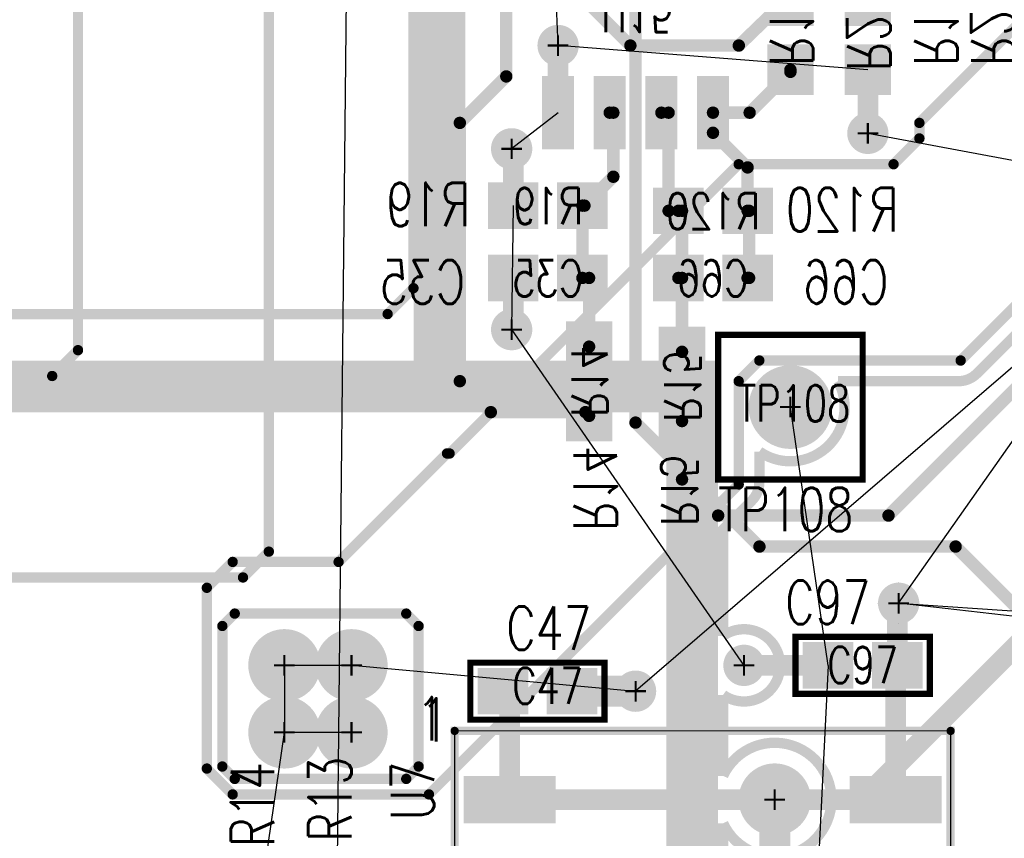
# Model space of a CAD drawing. Extents: x -7.2 to 18.3, y -5.6 to 10.9.
# Tile 14 of 112: x 0.7 to 1.7, y 2.3 to 3.1. Entities that reach past the tile are written whole.
import ezdxf
from ezdxf.enums import TextEntityAlignment as Align

# ---------------------------------------------------------------- set-up
doc = ezdxf.new("R2010")
doc.units = 0
for name, pattern in [('SIG_122', [2, 1, 1]), ('SIG_123', [2, 1, 1]), ('SIG_136', [2, 1, 1]), ('SIG_15', [2, 1, 1]), ('SIG_153', [2, 1, 1]), ('SIG_159', [2, 1, 1]), ('SIG_16', [2, 1, 1]), ('SIG_177', [2, 1, 1]), ('SIG_18', [2, 1, 1]), ('SIG_6', [2, 1, 1]), ('SIG_62', [2, 1, 1]), ('SIG_63', [2, 1, 1]), ('SIG_8', [2, 1, 1])]:
    doc.linetypes.add(name, pattern=pattern)
for name, color, linetype in [('2D_LINE_02', 112, 'CONTINUOUS'), ('COPPER_01', 1, 'CONTINUOUS'), ('COPPER_03', 130, 'CONTINUOUS'), ('COPPER_04', 5, 'CONTINUOUS'), ('DRIL_NPLTE_THRU_01', 16, 'CONTINUOUS'), ('DRIL_NPLTE_THRU_03', 146, 'CONTINUOUS'), ('DRIL_NPLTE_THRU_04', 176, 'CONTINUOUS'), ('DRIL_PLTE_THRU_01', 16, 'CONTINUOUS'), ('DRIL_PLTE_THRU_03', 146, 'CONTINUOUS'), ('DRIL_PLTE_THRU_04', 176, 'CONTINUOUS'), ('DRIL_SYMBOL', 254, 'CONTINUOUS'), ('LINK_00', 2, 'CONTINUOUS'), ('PADS_BOT', 5, 'CONTINUOUS'), ('PADS_INNER', 1, 'CONTINUOUS'), ('PADS_TOP', 1, 'CONTINUOUS'), ('PADS_XR_131', 3, 'CONTINUOUS'), ('PADS_XR_132', 6, 'CONTINUOUS'), ('PADS_XR_133', 254, 'CONTINUOUS'), ('PART_NAME_123', 255, 'CONTINUOUS'), ('PART_NAME_124', 6, 'CONTINUOUS'), ('PART_NAME_129', 2, 'CONTINUOUS'), ('PART_NAME_130', 106, 'CONTINUOUS'), ('PART_TOP_2DLINE_123', 255, 'CONTINUOUS'), ('PART_TOP_2DLINE_129', 2, 'CONTINUOUS'), ('PART_TOP_TEXT_123', 255, 'CONTINUOUS'), ('PART_TOP_TEXT_129', 2, 'CONTINUOUS'), ('POUR_OUTLINE_03', 130, 'CONTINUOUS'), ('POUR_VIATHERM_03', 130, 'CONTINUOUS'), ('TRACE_01', 1, 'CONTINUOUS'), ('TRACE_04', 5, 'CONTINUOUS'), ('VIAPTS', 56, 'CONTINUOUS')]:
    doc.layers.add(name, color=color, linetype=linetype)
doc.styles.add('W0$001', font='simplex', dxfattribs={"width": 0.75})
doc.styles.add('W0$005', font='simplex', dxfattribs={"width": 0.75})
doc.styles.add('W0$006', font='simplex', dxfattribs={"width": 0.75})
doc.styles.add('W0$008', font='simplex', dxfattribs={"width": 0.75})

# ---------------------------------------------------------------- blocks, each defined once
blk = doc.blocks.new('SMOOTH_0$05')
at = {"const_width": 0.025}
blk.add_lwpolyline([(-0.0125, 0, 1), (0.0125, 0, 1)], format="xyb", close=True, dxfattribs=at)
blk = doc.blocks.new('DRAWING_274')
at = {"layer": '2D_LINE_02', "const_width": 0.05}
blk.add_lwpolyline([(0, -0.05), (0.4099, -0.05), (0.4099, 0.35), (1.28, 0.35), (1.28, 1.6801), (1.135, 1.6801), (1.135, 2.24), (0.7849, 2.24), (0.7849, 2.465), (0.565, 2.465), (0.565, 4.55), (-1.5751, 4.55), (-1.5751, -0.48), (-0.24, -0.48), (-0.24, 0.015), (-0.49, 0.015), (-0.49, 0.5), (0, 0.5)], close=True, dxfattribs=at)
at = {"layer": '2D_LINE_02'}
blk.add_blockref('SMOOTH_0$05', (-0.24, -0.48), dxfattribs=at)
blk = doc.blocks.new('DRAWING_306')
at = {"layer": '2D_LINE_02', "const_width": 0.05}
blk.add_lwpolyline([(-0.515, -0.0401), (1.065, -0.0401), (1.065, -0.9401), (-0.0151, -0.9401), (-0.0151, -1.205), (0.0999, -1.205), (0.0999, -1.38), (0.6439, -1.38), (0.6439, -1.447), (0.8849, -1.447), (0.8849, -1.17), (1.925, -1.17), (1.925, -3.01), (-0.515, -3.01)], close=True, dxfattribs=at)
at = {"layer": '2D_LINE_02'}
blk.add_blockref('SMOOTH_0$05', (1.065, -0.0401), dxfattribs=at)
blk = doc.blocks.new('SMOOTH_0$01')
at = {"const_width": 0.005}
blk.add_lwpolyline([(-0.0025, 0, 1), (0.0025, 0, 1)], format="xyb", close=True, dxfattribs=at)
blk = doc.blocks.new('COPPER_273')
at = {"layer": 'COPPER_01', "const_width": 0.01}
blk.add_lwpolyline([(-1.0052, -3.275), (-1.0052, -4.6399), (-1.0302, -4.6649), (-1.3652, -4.6649), (-1.3902, -4.6899), (-1.3902, -5.2949), (-1.4152, -5.3199), (-1.6502, -5.3199), (-1.6752, -5.3449), (-1.6752, -5.8149), (-1.7002, -5.8399), (-1.8052, -5.8399), (-1.8302, -5.8149), (-1.8302, -5.1999), (-1.8052, -5.1749), (-1.7802, -5.1749), (-1.7552, -5.1499), (-1.7552, -4.4949), (-1.7302, -4.4699), (-1.215, -4.4699), (-1.19, -4.4449), (-1.19, -1.2599)], dxfattribs=at)
at = {"layer": 'COPPER_01'}
for p in [(-1.19, -4.4449), (-1.215, -4.4699), (-1.0052, -4.6399), (-1.0302, -4.6649)]:
    blk.add_blockref('SMOOTH_0$01', p, dxfattribs=at)
blk = doc.blocks.new('COPPER_304')
at = {"layer": 'COPPER_04', "const_width": 0.01}
blk.add_lwpolyline([(0.135, -0.2301), (0.16, -0.2551), (0.415, -0.2551), (0.44, -0.2801), (0.44, -0.3301), (0.465, -0.3551), (0.68, -0.3551), (0.705, -0.3801), (0.705, -0.4151), (0.68, -0.4401), (0.4599, -0.4401), (0.4349, -0.4651), (0.4349, -0.89), (0.4599, -0.915), (0.54, -0.915), (0.565, -0.94), (0.565, -1.29), (0.54, -1.315), (-0.6701, -1.315), (-0.6951, -1.29), (-0.6951, 1.7199), (-0.6701, 1.7449), (0.11, 1.7449), (0.135, 1.7199)], close=True, dxfattribs=at)
at = {"layer": 'COPPER_04'}
for p in [(0.565, -1.29), (0.54, -1.315)]:
    blk.add_blockref('SMOOTH_0$01', p, dxfattribs=at)
blk = doc.blocks.new('COPPER_313')
at = {"layer": 'COPPER_03', "const_width": 0.01}
blk.add_lwpolyline([(-0.32, -0.54), (-0.53, -0.75), (-0.725, -0.75), (-0.745, -0.77), (-0.745, -0.87), (-1.045, -1.17), (-1.2351, -1.17), (-1.2601, -1.145), (-1.2601, -0.97), (-1.2351, -0.945), (-1.1325, -0.945), (-1.0275, -0.84), (-1.025, -0.84), (-0.745, -0.56), (-0.595, -0.56), (-0.57, -0.535), (-0.57, -0.52), (-0.24, -0.19)], dxfattribs=at)
at = {"layer": 'COPPER_03'}
for p in [(-0.57, -0.52), (-0.57, -0.535), (-0.745, -0.56), (-0.595, -0.56), (-0.725, -0.75), (-0.53, -0.75), (-0.745, -0.77), (-1.0275, -0.84), (-1.025, -0.84), (-0.745, -0.87), (-1.2351, -0.945), (-1.1325, -0.945), (-1.2601, -0.97), (-1.2601, -1.145), (-1.2351, -1.17), (-1.045, -1.17)]:
    blk.add_blockref('SMOOTH_0$01', p, dxfattribs=at)
blk = doc.blocks.new('COPPER_314')
at = {"layer": 'COPPER_01', "const_width": 0.01}
blk.add_lwpolyline([(0.1149, -0.012), (0.1269, 0), (0.293, 0), (0.305, -0.012), (0.305, -0.148), (0.293, -0.16), (0.1269, -0.16), (0.1149, -0.148)], close=True, dxfattribs=at)
at = {"layer": 'COPPER_01'}
for p in [(0.1269, 0), (0.293, 0), (0.1149, -0.012), (0.305, -0.012), (0.1149, -0.148), (0.305, -0.148), (0.1269, -0.16), (0.293, -0.16)]:
    blk.add_blockref('SMOOTH_0$01', p, dxfattribs=at)
blk = doc.blocks.new('POUR_OUTLINE_1')
at = {"layer": 'POUR_OUTLINE_03', "const_width": 0.01}
blk.add_lwpolyline([(-17.97202, -16.4272), (-18.17469, -16.62988, -0.198912), (-18.19237, -16.6372), (-18.30909, -16.6372, -0.792187), (-18.3853, -16.70531), (-18.3853, -16.73513, -0.198912), (-18.39262, -16.75281), (-18.4204, -16.78058), (-18.4204, -16.88372, -1.93124), (-18.4204, -16.94088), (-18.4204, -17.01929, -4.582483), (-18.4204, -17.06511), (-18.4204, -17.67516, -0.277354)], format="xyb", dxfattribs=at)
blk = doc.blocks.new('POUR_VIATHERM_171')
at = {"layer": 'POUR_VIATHERM_03'}
for points in [[(-18.2504, -16.8322), (-18.2504, -16.8322)], [(-18.2704, -16.8522), (-18.2704, -16.8522)], [(-18.2304, -16.8522), (-18.2304, -16.8522)], [(-18.2504, -16.8722), (-18.2504, -16.8722)]]:
    blk.add_lwpolyline(points, dxfattribs=at)
blk = doc.blocks.new('POUR_HEADER_0')
for name in ['POUR_OUTLINE_1', 'POUR_VIATHERM_171']:
    blk.add_blockref(name, (16.9203, 12.3322))
blk = doc.blocks.new('DRIL_HOLE_0')
blk.add_lwpolyline([(0, 0, 1), (0, 0, 1)], format="xyb", close=True)
blk = doc.blocks.new('PAD_47')
at = {"const_width": 0.039}
blk.add_lwpolyline([(-0.0215, 0), (0.0215, 0)], dxfattribs=at)
blk = doc.blocks.new('PAD_1')
blk.add_lwpolyline([(0, 0, 1), (0, 0, 1)], format="xyb", close=True)
blk = doc.blocks.new('PAD_46')
at = {"const_width": 0.045}
blk.add_lwpolyline([(-0.0245, 0), (0.0245, 0)], dxfattribs=at)
blk = doc.blocks.new('STK_BOT_14')
at = {"layer": 'DRIL_PLTE_THRU_01'}
blk.add_blockref('DRIL_HOLE_0', (0, 0), dxfattribs=at)
at = {"layer": 'DRIL_PLTE_THRU_03'}
blk.add_blockref('DRIL_HOLE_0', (0, 0), dxfattribs=at)
at = {"layer": 'DRIL_PLTE_THRU_04'}
blk.add_blockref('DRIL_HOLE_0', (0, 0), dxfattribs=at)
at = {"layer": 'PADS_BOT'}
blk.add_blockref('PAD_47', (0, 0), dxfattribs=at)
at = {"layer": 'PADS_INNER'}
blk.add_blockref('PAD_1', (0, 0), dxfattribs=at)
at = {"layer": 'PADS_TOP'}
blk.add_blockref('PAD_1', (0, 0), dxfattribs=at)
at = {"layer": 'PADS_XR_131'}
blk.add_blockref('PAD_46', (0, 0), dxfattribs=at)
at = {"layer": 'PADS_XR_133'}
blk.add_blockref('PAD_47', (0, 0), dxfattribs=at)
blk = doc.blocks.new('SYM_BOT_36')
for p in [(-0.0335, 0), (0.0335, 0)]:
    blk.add_blockref('STK_BOT_14', p)
blk = doc.blocks.new('PART_BOT_68')
blk.add_blockref('SYM_BOT_36', (0, 0))
at = {"layer": 'PART_NAME_124', "style": 'W0$006', "width": 0.75}
blk.add_text('R16', height=0.042, dxfattribs=at).set_placement((-0.0299, 0.1199))
at = {"layer": 'PART_NAME_130', "style": 'W0$001', "width": 0.75}
blk.add_text('R16', height=0.042, dxfattribs=at).set_placement((-0.0299, -0.0201))
blk = doc.blocks.new('PART_BOT_72')
blk.add_blockref('SYM_BOT_36', (0, 0))
at = {"layer": 'PART_NAME_124', "style": 'W0$006', "width": 0.75}
blk.add_text('R21', height=0.042, dxfattribs=at).set_placement((-0.0299, 0.0999))
at = {"layer": 'PART_NAME_130', "style": 'W0$001', "width": 0.75}
blk.add_text('R21', height=0.042, dxfattribs=at).set_placement((-0.0349, -0.0201))
blk = doc.blocks.new('SMOOTH_0$0011')
at = {"const_width": 0.00055}
blk.add_lwpolyline([(-0.00027, 0, 1), (0.00027, 0, 1)], format="xyb", close=True, dxfattribs=at)
blk = doc.blocks.new('SMOOTH_0$008')
at = {"const_width": 0.004}
blk.add_lwpolyline([(-0.002, 0, 1), (0.002, 0, 1)], format="xyb", close=True, dxfattribs=at)
blk = doc.blocks.new('PART_BODY_TOP_368')
at = {"layer": 'PART_TOP_2DLINE_123', "const_width": 0.008}
blk.add_lwpolyline([(-0.24016, -0.20079), (-0.24016, 0.21654), (0.24016, 0.21654), (0.24016, -0.20079)], close=True, dxfattribs=at)
at = {"layer": 'PART_TOP_2DLINE_129', "const_width": 0.0011}
blk.add_lwpolyline([(-0.24016, -0.20079), (-0.24016, 0.21654), (0.24016, 0.21654), (0.24016, -0.20079)], close=True, dxfattribs=at)
at = {"layer": 'PART_TOP_2DLINE_123'}
for p in [(-0.24016, 0.21654), (0.24016, 0.21654), (-0.24016, -0.20079), (0.24016, -0.20079)]:
    blk.add_blockref('SMOOTH_0$008', p, dxfattribs=at)
at = {"layer": 'PART_TOP_2DLINE_129'}
for p in [(-0.24016, 0.21654), (0.24016, 0.21654), (-0.24016, -0.20079), (0.24016, -0.20079)]:
    blk.add_blockref('SMOOTH_0$0011', p, dxfattribs=at)
at = {"layer": 'PART_TOP_TEXT_123', "style": 'W0$008', "width": 0.75}
blk.add_text('1', height=0.042, dxfattribs=at).set_placement((-0.26378, 0.22835), align=Align.MIDDLE_CENTER)
at = {"layer": 'PART_TOP_TEXT_129', "style": 'W0$008', "width": 0.75}
blk.add_text('1', height=0.042, dxfattribs=at).set_placement((-0.25945, 0.22717), align=Align.MIDDLE_CENTER)
blk = doc.blocks.new('PAD_81')
at = {"const_width": 0.046}
blk.add_lwpolyline([(-0.0445, 0), (0.0445, 0)], dxfattribs=at)
blk = doc.blocks.new('PAD_82')
at = {"const_width": 0.03937}
blk.add_lwpolyline([(-0.04134, 0), (0.04134, 0)], dxfattribs=at)
blk = doc.blocks.new('STK_TOP_51')
at = {"layer": 'DRIL_NPLTE_THRU_01'}
blk.add_blockref('DRIL_HOLE_0', (0, 0), dxfattribs=at)
at = {"layer": 'DRIL_NPLTE_THRU_03'}
blk.add_blockref('DRIL_HOLE_0', (0, 0), dxfattribs=at)
at = {"layer": 'DRIL_NPLTE_THRU_04'}
blk.add_blockref('DRIL_HOLE_0', (0, 0), dxfattribs=at)
at = {"layer": 'PADS_BOT'}
blk.add_blockref('PAD_1', (0, 0), dxfattribs=at)
at = {"layer": 'PADS_INNER'}
blk.add_blockref('PAD_1', (0, 0), dxfattribs=at)
at = {"layer": 'PADS_TOP'}
blk.add_blockref('PAD_82', (0, 0), dxfattribs=at)
at = {"layer": 'PADS_XR_131'}
blk.add_blockref('PAD_81', (0, 0), dxfattribs=at)
at = {"layer": 'PADS_XR_133'}
blk.add_blockref('PAD_82', (0, 0), dxfattribs=at)
blk = doc.blocks.new('SYM_TOP_41')
for name, p in [('PART_BODY_TOP_368', (0, 0)), ('STK_TOP_51', (-0.18701, 0.15)), ('STK_TOP_51', (0.18701, 0.15)), ('STK_TOP_51', (-0.18701, 0.05)), ('STK_TOP_51', (0.18701, 0.05)), ('STK_TOP_51', (-0.18701, -0.05)), ('STK_TOP_51', (0.18701, -0.05)), ('STK_TOP_51', (-0.18701, -0.15)), ('STK_TOP_51', (0.18701, -0.15))]:
    blk.add_blockref(name, p)
blk = doc.blocks.new('PART_TOP_108')
blk.add_blockref('SYM_TOP_41', (0, 0))
at = {"layer": 'PART_NAME_123', "style": 'W0$005', "width": 0.75}
blk.add_text('U7', height=0.042, rotation=90, dxfattribs=at).set_placement((-0.26, 0.13))
at = {"layer": 'PART_NAME_129', "style": 'W0$001', "width": 0.75}
blk.add_text('U7', height=0.07, dxfattribs=at).set_placement((-0.05512, -0.01181))
blk = doc.blocks.new('SMOOTH_0$006')
at = {"const_width": 0.003}
blk.add_lwpolyline([(-0.0015, 0, 1), (0.0015, 0, 1)], format="xyb", close=True, dxfattribs=at)
blk = doc.blocks.new('SMOOTH_0$001')
at = {"const_width": 0.0005}
blk.add_lwpolyline([(-0.00025, 0, 1), (0.00025, 0, 1)], format="xyb", close=True, dxfattribs=at)
blk = doc.blocks.new('PART_BODY_TOP_339')
at = {"layer": 'PART_TOP_2DLINE_123', "const_width": 0.006}
blk.add_lwpolyline([(-0.065, -0.02756), (0.065, -0.02756), (0.065, 0.02756), (-0.065, 0.02756)], close=True, dxfattribs=at)
at = {"layer": 'PART_TOP_2DLINE_129', "const_width": 0.001}
blk.add_lwpolyline([(-0.065, -0.03), (0.065, -0.03), (0.065, 0.02756), (-0.065, 0.02756)], close=True, dxfattribs=at)
at = {"layer": 'PART_TOP_2DLINE_123'}
for p in [(-0.065, 0.02756), (0.065, 0.02756), (-0.065, -0.02756), (0.065, -0.02756)]:
    blk.add_blockref('SMOOTH_0$006', p, dxfattribs=at)
at = {"layer": 'PART_TOP_2DLINE_129'}
for p in [(-0.065, 0.02756), (0.065, 0.02756), (-0.065, -0.03), (0.065, -0.03)]:
    blk.add_blockref('SMOOTH_0$001', p, dxfattribs=at)
blk = doc.blocks.new('STK_TOP_14')
at = {"layer": 'DRIL_PLTE_THRU_01'}
blk.add_blockref('DRIL_HOLE_0', (0, 0), dxfattribs=at)
at = {"layer": 'DRIL_PLTE_THRU_03'}
blk.add_blockref('DRIL_HOLE_0', (0, 0), dxfattribs=at)
at = {"layer": 'DRIL_PLTE_THRU_04'}
blk.add_blockref('DRIL_HOLE_0', (0, 0), dxfattribs=at)
at = {"layer": 'PADS_BOT'}
blk.add_blockref('PAD_1', (0, 0), dxfattribs=at)
at = {"layer": 'PADS_INNER'}
blk.add_blockref('PAD_1', (0, 0), dxfattribs=at)
at = {"layer": 'PADS_TOP'}
blk.add_blockref('PAD_47', (0, 0), dxfattribs=at)
at = {"layer": 'PADS_XR_131'}
blk.add_blockref('PAD_46', (0, 0), dxfattribs=at)
at = {"layer": 'PADS_XR_133'}
blk.add_blockref('PAD_47', (0, 0), dxfattribs=at)
blk = doc.blocks.new('SYM_TOP_12')
for name, p in [('PART_BODY_TOP_339', (0, 0)), ('STK_TOP_14', (-0.0335, 0)), ('STK_TOP_14', (0.0335, 0))]:
    blk.add_blockref(name, p)
blk = doc.blocks.new('PART_TOP_110')
blk.add_blockref('SYM_TOP_12', (0, 0))
at = {"layer": 'PART_NAME_123', "style": 'W0$006', "width": 0.75}
blk.add_text('C47', height=0.042, rotation=180, dxfattribs=at).set_placement((0.0301, -0.0401))
at = {"layer": 'PART_NAME_129', "style": 'W0$001', "width": 0.75}
blk.add_text('C47', height=0.035, rotation=180, dxfattribs=at).set_placement((-0.0099, -0.0051), align=Align.MIDDLE_CENTER)
blk = doc.blocks.new('PART_TOP_112')
blk.add_blockref('SYM_TOP_12', (0, 0))
at = {"layer": 'PART_NAME_123', "style": 'W0$006', "width": 0.75}
blk.add_text('C97', height=0.042, dxfattribs=at).set_placement((-0.0751, 0.04))
at = {"layer": 'PART_NAME_129', "style": 'W0$001', "width": 0.75}
blk.add_text('C97', height=0.035, dxfattribs=at).set_placement((0, 0.00033), align=Align.MIDDLE_CENTER)
blk = doc.blocks.new('SYM_BOT_12')
for p in [(-0.0335, 0), (0.0335, 0)]:
    blk.add_blockref('STK_BOT_14', p)
blk = doc.blocks.new('PART_BOT_146')
blk.add_blockref('SYM_BOT_12', (0, 0))
at = {"layer": 'PART_NAME_124', "style": 'W0$006', "width": 0.75}
blk.add_text('C35', height=0.042, rotation=180, dxfattribs=at).set_placement((-0.0801, 0.0249))
at = {"layer": 'PART_NAME_130', "style": 'W0$001', "width": 0.75}
blk.add_text('C35', height=0.035, rotation=180, dxfattribs=at).set_placement((0, 0.00033), align=Align.MIDDLE_CENTER)
blk = doc.blocks.new('PART_BOT_157')
blk.add_blockref('SYM_BOT_12', (0, 0))
at = {"layer": 'PART_NAME_124', "style": 'W0$006', "width": 0.75}
blk.add_text('C66', height=0.042, rotation=180, dxfattribs=at).set_placement((0.1699, 0.0249))
at = {"layer": 'PART_NAME_130', "style": 'W0$001', "width": 0.75}
blk.add_text('C66', height=0.035, rotation=180, dxfattribs=at).set_placement((0, 0.00033), align=Align.MIDDLE_CENTER)
blk = doc.blocks.new('PAD_114')
at = {"const_width": 0.026}
blk.add_lwpolyline([(-0.0325, 0), (0.0325, 0)], dxfattribs=at)
blk = doc.blocks.new('PAD_115')
at = {"const_width": 0.031}
blk.add_lwpolyline([(-0.0355, 0), (0.0355, 0)], dxfattribs=at)
blk = doc.blocks.new('STK_BOT_70')
at = {"layer": 'DRIL_PLTE_THRU_01'}
blk.add_blockref('DRIL_HOLE_0', (0, 0), dxfattribs=at)
at = {"layer": 'DRIL_PLTE_THRU_03'}
blk.add_blockref('DRIL_HOLE_0', (0, 0), dxfattribs=at)
at = {"layer": 'DRIL_PLTE_THRU_04'}
blk.add_blockref('DRIL_HOLE_0', (0, 0), dxfattribs=at)
at = {"layer": 'PADS_BOT'}
blk.add_blockref('PAD_114', (0, 0), dxfattribs=at)
at = {"layer": 'PADS_INNER'}
blk.add_blockref('PAD_1', (0, 0), dxfattribs=at)
at = {"layer": 'PADS_TOP'}
blk.add_blockref('PAD_1', (0, 0), dxfattribs=at)
at = {"layer": 'PADS_XR_131'}
blk.add_blockref('PAD_115', (0, 0), dxfattribs=at)
at = {"layer": 'PADS_XR_133'}
blk.add_blockref('PAD_114', (0, 0), dxfattribs=at)
blk = doc.blocks.new('SYM_BOT_56')
for p in [(-0.1, 0.075), (0.1, 0.075), (-0.1, 0.025), (0.1, 0.025), (-0.1, -0.025), (0.1, -0.025), (-0.1, -0.075), (0.1, -0.075)]:
    blk.add_blockref('STK_BOT_70', p)
blk = doc.blocks.new('PART_BOT_236')
blk.add_blockref('SYM_BOT_56', (0, 0))
at = {"layer": 'PART_NAME_124', "style": 'W0$006', "width": 0.75}
blk.add_text('U15', height=0.042, rotation=90, dxfattribs=at).set_placement((0.085, 0.155), align=Align.MIDDLE_CENTER)
at = {"layer": 'PART_NAME_130', "style": 'W0$001', "width": 0.75}
blk.add_text('U15', height=0.035, rotation=90, dxfattribs=at).set_placement((-0.00453, 0.0017), align=Align.MIDDLE_CENTER)
blk = doc.blocks.new('PART_BODY_TOP_346')
at = {"layer": 'PART_TOP_2DLINE_123', "const_width": 0.006}
blk.add_lwpolyline([(-0.06693, -0.0315), (0.06693, -0.0315), (0.06693, 0.0315), (-0.06693, 0.0315)], close=True, dxfattribs=at)
at = {"layer": 'PART_TOP_2DLINE_129', "const_width": 0.001}
blk.add_lwpolyline([(-0.06, -0.025), (0.06, -0.025), (0.06, 0.025), (-0.06, 0.025)], close=True, dxfattribs=at)
at = {"layer": 'PART_TOP_2DLINE_123'}
for p in [(-0.06693, 0.0315), (0.06693, 0.0315), (-0.06693, -0.0315), (0.06693, -0.0315)]:
    blk.add_blockref('SMOOTH_0$006', p, dxfattribs=at)
at = {"layer": 'PART_TOP_2DLINE_129'}
for p in [(-0.06, 0.025), (0.06, 0.025), (-0.06, -0.025), (0.06, -0.025)]:
    blk.add_blockref('SMOOTH_0$001', p, dxfattribs=at)
blk = doc.blocks.new('SYM_TOP_19')
for name, p in [('PART_BODY_TOP_346', (0, 0)), ('STK_TOP_14', (-0.0335, 0)), ('STK_TOP_14', (0.0335, 0))]:
    blk.add_blockref(name, p)
blk = doc.blocks.new('PART_TOP_242')
blk.add_blockref('SYM_TOP_19', (0, 0))
at = {"layer": 'PART_NAME_123', "style": 'W0$006', "width": 0.75}
blk.add_text('E:R13', height=0.042, dxfattribs=at).set_placement((0.095, -0.015))
at = {"layer": 'PART_NAME_129', "style": 'W0$001', "width": 0.75}
blk.add_text('E:R13', height=0.035, dxfattribs=at).set_placement((0, 0.00033), align=Align.MIDDLE_CENTER)
blk = doc.blocks.new('PART_TOP_243')
blk.add_blockref('SYM_TOP_19', (0, 0))
at = {"layer": 'PART_NAME_123', "style": 'W0$006', "width": 0.75}
blk.add_text('E:R14', height=0.042, rotation=180, dxfattribs=at).set_placement((-0.09, 0.02))
at = {"layer": 'PART_NAME_129', "style": 'W0$001', "width": 0.75}
blk.add_text('E:R14', height=0.035, rotation=180, dxfattribs=at).set_placement((0, 0.00033), align=Align.MIDDLE_CENTER)
blk = doc.blocks.new('PART_BOT_280')
blk.add_blockref('SYM_BOT_36', (0, 0))
at = {"layer": 'PART_NAME_124', "style": 'W0$006', "width": 0.75}
blk.add_text('R120', height=0.042, rotation=180, dxfattribs=at).set_placement((0.1799, 0.0199))
at = {"layer": 'PART_NAME_130', "style": 'W0$001', "width": 0.75}
blk.add_text('R120', height=0.035, rotation=180, dxfattribs=at).set_placement((0, 0.00033), align=Align.MIDDLE_CENTER)
blk = doc.blocks.new('PART_BOT_289')
blk.add_blockref('SYM_BOT_36', (0, 0))
at = {"layer": 'PART_NAME_124', "style": 'W0$006', "width": 0.75}
blk.add_text('R14', height=0.042, dxfattribs=at).set_placement((-0.1449, -0.0151))
at = {"layer": 'PART_NAME_130', "style": 'W0$001', "width": 0.75}
blk.add_text('R14', height=0.035, dxfattribs=at).set_placement((0, 0.00033), align=Align.MIDDLE_CENTER)
blk = doc.blocks.new('PART_BOT_292')
blk.add_blockref('SYM_BOT_36', (0, 0))
at = {"layer": 'PART_NAME_124', "style": 'W0$005', "width": 0.75}
blk.add_text('R15', height=0.035, dxfattribs=at).set_placement((-0.1349, -0.0201))
at = {"layer": 'PART_NAME_130', "style": 'W0$001', "width": 0.75}
blk.add_text('R15', height=0.035, dxfattribs=at).set_placement((0, 0.00033), align=Align.MIDDLE_CENTER)
blk = doc.blocks.new('PART_BOT_296')
blk.add_blockref('SYM_BOT_36', (0, 0))
at = {"layer": 'PART_NAME_124', "style": 'W0$006', "width": 0.75}
blk.add_text('R19', height=0.042, rotation=180, dxfattribs=at).set_placement((-0.0751, 0.0199))
at = {"layer": 'PART_NAME_130', "style": 'W0$001', "width": 0.75}
blk.add_text('R19', height=0.035, rotation=180, dxfattribs=at).set_placement((0, 0.00033), align=Align.MIDDLE_CENTER)
blk = doc.blocks.new('PART_BODY_TOP_358')
at = {"layer": 'PART_TOP_2DLINE_123', "const_width": 0.006}
blk.add_lwpolyline([(-0.07, -0.07), (-0.07, 0.07), (0.07, 0.07), (0.07, -0.07)], close=True, dxfattribs=at)
at = {"layer": 'PART_TOP_2DLINE_129', "const_width": 0.001}
blk.add_lwpolyline([(-0.07, -0.07), (-0.07, 0.07), (0.07, 0.07), (0.07, -0.07)], close=True, dxfattribs=at)
at = {"layer": 'PART_TOP_2DLINE_123'}
for p in [(-0.07, 0.07), (0.07, 0.07), (-0.07, -0.07), (0.07, -0.07)]:
    blk.add_blockref('SMOOTH_0$006', p, dxfattribs=at)
at = {"layer": 'PART_TOP_2DLINE_129'}
for p in [(-0.07, 0.07), (0.07, 0.07), (-0.07, -0.07), (0.07, -0.07)]:
    blk.add_blockref('SMOOTH_0$001', p, dxfattribs=at)
blk = doc.blocks.new('DRIL_SYMBOL_0$04')
at = {"layer": 'DRIL_SYMBOL', "const_width": 0.002}
for points in [[(0, -0.01), (0, 0.01)], [(-0.01, 0), (0.01, 0)]]:
    blk.add_lwpolyline(points, dxfattribs=at)
blk = doc.blocks.new('DRIL_HOLE_0$04')
at = {"const_width": 0.02}
blk.add_lwpolyline([(-0.01, 0, 1), (0.01, 0, 1)], format="xyb", close=True, dxfattribs=at)
blk.add_blockref('DRIL_SYMBOL_0$04', (0, 0))
blk = doc.blocks.new('PAD_55')
at = {"const_width": 0.0375}
blk.add_lwpolyline([(0, -0.01875, 1), (0, 0.01875, 1)], format="xyb", close=True, dxfattribs=at)
blk = doc.blocks.new('PAD_58')
at = {"const_width": 0.0405}
blk.add_lwpolyline([(0, -0.02025, 1), (0, 0.02025, 1)], format="xyb", close=True, dxfattribs=at)
blk = doc.blocks.new('STK_TOP_36')
at = {"layer": 'DRIL_PLTE_THRU_01'}
blk.add_blockref('DRIL_HOLE_0$04', (0, 0), dxfattribs=at)
at = {"layer": 'DRIL_PLTE_THRU_03'}
blk.add_blockref('DRIL_HOLE_0$04', (0, 0), dxfattribs=at)
at = {"layer": 'DRIL_PLTE_THRU_04'}
blk.add_blockref('DRIL_HOLE_0$04', (0, 0), dxfattribs=at)
at = {"layer": 'PADS_BOT'}
blk.add_blockref('PAD_55', (0, 0), dxfattribs=at)
at = {"layer": 'PADS_INNER'}
blk.add_blockref('PAD_55', (0, 0), dxfattribs=at)
at = {"layer": 'PADS_TOP'}
blk.add_blockref('PAD_55', (0, 0), dxfattribs=at)
at = {"layer": 'PADS_XR_131'}
blk.add_blockref('PAD_58', (0, 0), dxfattribs=at)
at = {"layer": 'PADS_XR_132'}
blk.add_blockref('PAD_58', (0, 0), dxfattribs=at)
blk = doc.blocks.new('SYM_TOP_31')
for name in ['PART_BODY_TOP_358', 'STK_TOP_36']:
    blk.add_blockref(name, (0, 0))
blk = doc.blocks.new('PART_TOP_384')
blk.add_blockref('SYM_TOP_31', (0, 0))
at = {"layer": 'PART_NAME_123', "style": 'W0$006', "width": 0.75}
blk.add_text('TP108', height=0.042, rotation=180, dxfattribs=at).set_placement((0.0701, 0.12))
at = {"layer": 'PART_NAME_129', "style": 'W0$001', "width": 0.75}
blk.add_text('TP108', height=0.035, rotation=180, dxfattribs=at).set_placement((0.0511, 0.0139))
blk = doc.blocks.new('SMOOTH_0$03')
at = {"const_width": 0.015}
blk.add_lwpolyline([(-0.0075, 0, 1), (0.0075, 0, 1)], format="xyb", close=True, dxfattribs=at)
blk = doc.blocks.new('SMOOTH_0$02')
at = {"const_width": 0.01}
blk.add_lwpolyline([(-0.005, 0, 1), (0.005, 0, 1)], format="xyb", close=True, dxfattribs=at)
blk = doc.blocks.new('SMOOTH_0$012')
at = {"const_width": 0.006}
blk.add_lwpolyline([(-0.003, 0, 1), (0.003, 0, 1)], format="xyb", close=True, dxfattribs=at)
blk = doc.blocks.new('TRACE_1490')
at = {"layer": 'TRACE_04', "linetype": 'SIG_62', "const_width": 0.012}
blk.add_lwpolyline([(1.2737, 2.9449), (1.2737, 2.8749)], dxfattribs=at)
at = {"layer": 'TRACE_04'}
for p in [(1.2737, 2.9449), (1.2737, 2.8749)]:
    blk.add_blockref('SMOOTH_0$012', p, dxfattribs=at)
blk = doc.blocks.new('TRACE_1494')
at = {"layer": 'TRACE_04', "linetype": 'SIG_62', "const_width": 0.012}
blk.add_lwpolyline([(1.2737, 2.9449), (1.2757, 2.9449), (1.30369, 2.97289)], dxfattribs=at)
at = {"layer": 'TRACE_04'}
for p in [(1.30369, 2.97289), (1.2737, 2.9449), (1.2757, 2.9449)]:
    blk.add_blockref('SMOOTH_0$012', p, dxfattribs=at)
blk = doc.blocks.new('TRACE_1492')
at = {"layer": 'TRACE_04', "linetype": 'SIG_62', "const_width": 0.012}
blk.add_lwpolyline([(1.3002, 3.0349), (1.30369, 3.0349), (1.30369, 2.97289)], dxfattribs=at)
at = {"layer": 'TRACE_04'}
for p in [(1.3002, 3.0349), (1.30369, 3.0349), (1.30369, 2.97289)]:
    blk.add_blockref('SMOOTH_0$012', p, dxfattribs=at)
blk = doc.blocks.new('TRACE_1488')
at = {"layer": 'TRACE_04', "linetype": 'SIG_62', "const_width": 0.012}
blk.add_lwpolyline([(1.2737, 2.8749), (1.2802, 2.8749), (1.2802, 2.8084)], dxfattribs=at)
at = {"layer": 'TRACE_04'}
for p in [(1.2737, 2.8749), (1.2802, 2.8749), (1.2802, 2.8084)]:
    blk.add_blockref('SMOOTH_0$012', p, dxfattribs=at)
blk = doc.blocks.new('TRACE_1498')
at = {"layer": 'TRACE_04', "linetype": 'SIG_63', "const_width": 0.012}
blk.add_lwpolyline([(1.3667, 2.8749), (1.3702, 2.8749), (1.3702, 2.9399)], dxfattribs=at)
at = {"layer": 'TRACE_04'}
for p in [(1.3702, 2.9399), (1.3667, 2.8749), (1.3702, 2.8749)]:
    blk.add_blockref('SMOOTH_0$012', p, dxfattribs=at)
blk = doc.blocks.new('TRACE_1502')
at = {"layer": 'TRACE_04', "linetype": 'SIG_63', "const_width": 0.012}
blk.add_lwpolyline([(1.3667, 2.8749), (1.3702, 2.8749), (1.3702, 2.8034)], dxfattribs=at)
at = {"layer": 'TRACE_04'}
for p in [(1.3667, 2.8749), (1.3702, 2.8749), (1.3702, 2.8034)]:
    blk.add_blockref('SMOOTH_0$012', p, dxfattribs=at)
blk = doc.blocks.new('TRACE_1500')
at = {"layer": 'TRACE_04', "linetype": 'SIG_63', "const_width": 0.012}
blk.add_lwpolyline([(1.3667, 2.9399), (1.3702, 2.9399)], dxfattribs=at)
at = {"layer": 'TRACE_04'}
for p in [(1.3667, 2.9399), (1.3702, 2.9399)]:
    blk.add_blockref('SMOOTH_0$012', p, dxfattribs=at)
blk = doc.blocks.new('TRACE_1496')
at = {"layer": 'TRACE_04', "linetype": 'SIG_63', "const_width": 0.012}
blk.add_lwpolyline([(1.3502, 3.0349), (1.3572, 3.0349), (1.3572, 2.9399), (1.3667, 2.9399)], dxfattribs=at)
at = {"layer": 'TRACE_04'}
for p in [(1.3502, 3.0349), (1.3572, 3.0349), (1.3572, 2.9399), (1.3667, 2.9399)]:
    blk.add_blockref('SMOOTH_0$012', p, dxfattribs=at)
blk = doc.blocks.new('TRACE_1858')
at = {"layer": 'TRACE_04', "linetype": 'SIG_136', "const_width": 0.012}
blk.add_lwpolyline([(1.4002, 3.0349), (1.4002, 3.0154), (1.4337, 2.9819), (1.4337, 2.9399)], dxfattribs=at)
at = {"layer": 'TRACE_04'}
for p in [(1.4002, 3.0349), (1.4002, 3.0154), (1.4337, 2.9819), (1.4337, 2.9399)]:
    blk.add_blockref('SMOOTH_0$012', p, dxfattribs=at)
blk = doc.blocks.new('TRACE_1860')
at = {"layer": 'TRACE_04', "linetype": 'SIG_136', "const_width": 0.012}
blk.add_lwpolyline([(1.4002, 3.0349), (1.4357, 3.0349), (1.4752, 3.0744), (1.4752, 3.0764)], dxfattribs=at)
at = {"layer": 'TRACE_04'}
for p in [(1.4752, 3.0764), (1.4752, 3.0744), (1.4002, 3.0349), (1.4357, 3.0349)]:
    blk.add_blockref('SMOOTH_0$012', p, dxfattribs=at)
blk = doc.blocks.new('TRACE_1854')
at = {"layer": 'TRACE_04', "linetype": 'SIG_136', "const_width": 0.012}
blk.add_lwpolyline([(1.4337, 2.9399), (1.4352, 2.9399), (1.4352, 2.8749)], dxfattribs=at)
at = {"layer": 'TRACE_04'}
for p in [(1.4337, 2.9399), (1.4352, 2.9399), (1.4352, 2.8749)]:
    blk.add_blockref('SMOOTH_0$012', p, dxfattribs=at)
blk = doc.blocks.new('TRACE_1856')
at = {"layer": 'TRACE_04', "linetype": 'SIG_136', "const_width": 0.012}
blk.add_lwpolyline([(1.4337, 2.8749), (1.4352, 2.8749)], dxfattribs=at)
at = {"layer": 'TRACE_04'}
for p in [(1.4337, 2.8749), (1.4352, 2.8749)]:
    blk.add_blockref('SMOOTH_0$012', p, dxfattribs=at)
blk = doc.blocks.new('DRIL_SYMBOL_0$018')
at = {"layer": 'DRIL_SYMBOL', "const_width": 0.002}
for points in [[(0, -0.01), (0, 0.01)], [(-0.01, 0), (0.01, 0)]]:
    blk.add_lwpolyline(points, dxfattribs=at)
blk = doc.blocks.new('DRIL_HOLE_0$018')
at = {"const_width": 0.009}
blk.add_lwpolyline([(-0.0045, 0, 1), (0.0045, 0, 1)], format="xyb", close=True, dxfattribs=at)
blk.add_blockref('DRIL_SYMBOL_0$018', (0, 0))
blk = doc.blocks.new('PAD_138')
at = {"const_width": 0.02}
blk.add_lwpolyline([(0, -0.01, 1), (0, 0.01, 1)], format="xyb", close=True, dxfattribs=at)
blk = doc.blocks.new('STK_TOP_4')
at = {"layer": 'DRIL_PLTE_THRU_01'}
blk.add_blockref('DRIL_HOLE_0$018', (0, 0), dxfattribs=at)
at = {"layer": 'DRIL_PLTE_THRU_03'}
blk.add_blockref('DRIL_HOLE_0$018', (0, 0), dxfattribs=at)
at = {"layer": 'DRIL_PLTE_THRU_04'}
blk.add_blockref('DRIL_HOLE_0$018', (0, 0), dxfattribs=at)
at = {"layer": 'PADS_BOT'}
blk.add_blockref('PAD_138', (0, 0), dxfattribs=at)
at = {"layer": 'PADS_INNER'}
blk.add_blockref('PAD_138', (0, 0), dxfattribs=at)
at = {"layer": 'PADS_TOP'}
blk.add_blockref('PAD_138', (0, 0), dxfattribs=at)
blk = doc.blocks.new('SYM_TOP_2')
blk.add_blockref('STK_TOP_4', (0, 0))
blk = doc.blocks.new('DRIL_SYMBOL_0$03')
at = {"layer": 'DRIL_SYMBOL', "const_width": 0.002}
for points in [[(0, -0.01), (0, 0.01)], [(-0.01, 0), (0.01, 0)]]:
    blk.add_lwpolyline(points, dxfattribs=at)
blk = doc.blocks.new('DRIL_HOLE_0$03')
at = {"const_width": 0.015}
blk.add_lwpolyline([(-0.0075, 0, 1), (0.0075, 0, 1)], format="xyb", close=True, dxfattribs=at)
blk.add_blockref('DRIL_SYMBOL_0$03', (0, 0))
blk = doc.blocks.new('PAD_5')
at = {"const_width": 0.035}
blk.add_lwpolyline([(0, -0.0175, 1), (0, 0.0175, 1)], format="xyb", close=True, dxfattribs=at)
blk = doc.blocks.new('PAD_189')
at = {"const_width": 0.0275}
blk.add_lwpolyline([(0, -0.01375, 1), (0, 0.01375, 1)], format="xyb", close=True, dxfattribs=at)
blk = doc.blocks.new('STK_TOP_3')
at = {"layer": 'DRIL_PLTE_THRU_01'}
blk.add_blockref('DRIL_HOLE_0$03', (0, 0), dxfattribs=at)
at = {"layer": 'DRIL_PLTE_THRU_03'}
blk.add_blockref('DRIL_HOLE_0$03', (0, 0), dxfattribs=at)
at = {"layer": 'DRIL_PLTE_THRU_04'}
blk.add_blockref('DRIL_HOLE_0$03', (0, 0), dxfattribs=at)
at = {"layer": 'PADS_BOT'}
blk.add_blockref('PAD_189', (0, 0), dxfattribs=at)
at = {"layer": 'PADS_INNER'}
blk.add_blockref('PAD_5', (0, 0), dxfattribs=at)
at = {"layer": 'PADS_TOP'}
blk.add_blockref('PAD_189', (0, 0), dxfattribs=at)
blk = doc.blocks.new('SYM_TOP_1')
blk.add_blockref('STK_TOP_3', (0, 0))

msp = doc.modelspace()

# ---------------------------------------------------------------- linework, layer by layer
at = {"layer": 'LINK_00', "linetype": 'SIG_6'}
msp.add_line((1.0552, 4.1049), (1.0352, 2.2284), dxfattribs=at)
at = {"layer": 'LINK_00', "linetype": 'SIG_16'}
for p, q in [((1.2502, 3.0999), (1.2352, 3.4849)), ((1.5502, 3.0764), (1.2502, 3.0999)), ((1.2502, 3.0349), (1.2052, 2.9999)), ((1.9751, 2.935), (1.5502, 3.0149)), ((1.2067, 2.9449), (1.2052, 2.8249)), ((1.2052, 2.8249), (1.4302, 2.4999)), ((1.5117, 2.4999), (1.4752, 2.7499)), ((1.5117, 2.4999), (1.4952, 2.1699))]:
    msp.add_line(p, q, dxfattribs=at)
at = {"layer": 'LINK_00', "linetype": 'SIG_15'}
for p, q in [((2.3901, 3.39), (1.3252, 2.4749)), ((0.9851, 2.5), (1.0501, 2.5)), ((0.9851, 2.5), (0.9851, 2.435)), ((1.0501, 2.5), (1.3252, 2.4749)), ((0.9552, 2.2284), (0.9851, 2.435)), ((1.0501, 2.435), (0.9851, 2.435))]:
    msp.add_line(p, q, dxfattribs=at)
at = {"layer": 'LINK_00', "linetype": 'SIG_153'}
for p, q in [((1.58, 2.56), (1.8501, 2.945)), ((1.58, 2.56), (1.935, 2.5365)), ((2.7026, 2.4324), (1.58, 2.56))]:
    msp.add_line(p, q, dxfattribs=at)
at = {"layer": 'TRACE_01', "linetype": 'SIG_122', "const_width": 0.012}
msp.add_lwpolyline([(1.7501, 1.878), (1.7501, 2.5), (1.6352, 2.6149), (1.4452, 2.6149), (1.3252, 2.7349), (1.3252, 3.1599)], dxfattribs=at)
at = {"layer": 'TRACE_01', "linetype": 'SIG_153', "const_width": 0.02}
for points in [[(1.5787, 2.4999), (1.5787, 2.56), (1.58, 2.56)], [(1.57721, 2.3699), (1.57721, 2.49841), (1.5787, 2.4999)]]:
    msp.add_lwpolyline(points, dxfattribs=at)
at = {"layer": 'TRACE_01', "linetype": 'SIG_16', "const_width": 0.02}
msp.add_lwpolyline([(1.4302, 2.4999), (1.5117, 2.4999)], dxfattribs=at)
at = {"layer": 'TRACE_01', "linetype": 'SIG_15', "const_width": 0.03}
msp.add_lwpolyline([(1.3252, 2.4749), (1.2637, 2.4749)], dxfattribs=at)
at = {"layer": 'TRACE_01', "linetype": 'SIG_18', "const_width": 0.02}
for points in [[(1.20319, 2.3699), (1.20319, 2.46841), (1.1967, 2.4749)], [(1.20319, 2.3699), (1.285, 2.3699), (1.46, 2.37)]]:
    msp.add_lwpolyline(points, dxfattribs=at)
at = {"layer": 'TRACE_04', "linetype": 'SIG_123', "const_width": 0.012}
msp.add_lwpolyline([(1.2502, 3.2349), (1.2502, 3.1699), (1.3202, 3.0999), (1.4252, 3.0999), (1.4702, 3.1434), (1.4752, 3.1434)], dxfattribs=at)
at = {"layer": 'TRACE_04', "linetype": 'SIG_177', "const_width": 0.012}
for points in [[(1.155, 3.025), (1.2, 3.07), (1.2, 3.2252)], [(1.155, 3.025), (1.155, 2.775), (1.185, 2.745), (1.2766, 2.745), (1.2802, 2.7414)]]:
    msp.add_lwpolyline(points, dxfattribs=at)
at = {"layer": 'TRACE_04', "linetype": 'SIG_16', "const_width": 0.02}
for points in [[(1.2502, 3.0999), (1.2502, 3.0349)], [(1.5502, 3.0149), (1.5502, 3.0764)], [(1.2052, 2.9999), (1.2067, 2.9984), (1.2067, 2.9449)], [(1.2052, 2.8249), (1.2067, 2.8264), (1.2067, 2.8749)]]:
    msp.add_lwpolyline(points, dxfattribs=at)
at = {"layer": 'TRACE_04', "linetype": 'SIG_18'}
for points, const_width in [([(1.46, 2.37), (1.545, 2.37), (1.785, 2.61), (1.785, 2.675), (1.91, 2.8), (1.91, 2.96), (1.99, 3.04), (2.175, 3.04)], 0.02), ([(1.4241, 2.04), (1.4241, 2.268), (1.46, 2.3039), (1.46, 2.37)], 0.03)]:
    msp.add_lwpolyline(points, dxfattribs=dict(at, const_width=const_width))
at = {"layer": 'TRACE_04', "linetype": 'SIG_159', "const_width": 0.012}
msp.add_lwpolyline([(1.3702, 2.7364), (1.3702, 2.6799), (1.4052, 2.6449), (1.5702, 2.6449), (1.7202, 2.795), (1.7951, 2.795)], dxfattribs=at)

# ---------------------------------------------------------------- block references
for name, p in [('DRAWING_274', (1.3752, 3.2499)), ('TRACE_1860', (0, 0)), ('TRACE_1492', (0, 0)), ('TRACE_1496', (0, 0)), ('TRACE_1858', (0, 0)), ('TRACE_1494', (0, 0)), ('TRACE_1490', (0, 0)), ('TRACE_1498', (0, 0)), ('TRACE_1500', (0, 0)), ('TRACE_1854', (0, 0)), ('TRACE_1488', (0, 0)), ('TRACE_1502', (0, 0)), ('TRACE_1856', (0, 0)), ('DRAWING_306', (0.3151, 2.81)), ('PART_TOP_112', (1.5452, 2.4999)), ('PART_TOP_108', (1.3902, 2.2199))]:
    msp.add_blockref(name, p)
at = {"linetype": 'SIG_6'}
msp.add_blockref('COPPER_273', (1.9752, 7.2499), dxfattribs=at)
at = {"linetype": 'SIG_153'}
msp.add_blockref('POUR_HEADER_0', (2.9101, 7.08), dxfattribs=at)
at = {"linetype": 'SIG_8'}
msp.add_blockref('COPPER_304', (0.5451, 4.155), dxfattribs=at)
at = {"linetype": 'SIG_15'}
for name, p in [('COPPER_313', (2.1701, 3.545)), ('COPPER_314', (0.8101, 2.55))]:
    msp.add_blockref(name, p, dxfattribs=at)
at = {"xscale": -1}
for name, p, rotation in [('PART_BOT_236', (1.3252, 3.1349), -90), ('PART_BOT_68', (1.4752, 3.1099), -90), ('PART_BOT_72', (1.5502, 3.1099), -90), ('PART_BOT_296', (1.2402, 2.9449), -180), ('PART_BOT_280', (1.4002, 2.9399), -180), ('PART_BOT_146', (1.2402, 2.8749), -180), ('PART_BOT_157', (1.4002, 2.8749), -180), ('PART_BOT_289', (1.2802, 2.7749), -90), ('PART_BOT_292', (1.3702, 2.7699), -90)]:
    msp.add_blockref(name, p, dxfattribs=dict(at, rotation=rotation))
for name, p, rotation in [('PART_TOP_384', (1.4752, 2.7499), 180), ('PART_TOP_110', (1.2302, 2.4749), 180), ('PART_TOP_243', (0.9552, 2.1949), 270), ('PART_TOP_242', (1.0352, 2.1949), 90)]:
    msp.add_blockref(name, p, dxfattribs=dict(rotation=rotation))
at = {"layer": 'TRACE_01'}
for name, p in [('SMOOTH_0$012', (1.3252, 2.7349)), ('SMOOTH_0$012', (1.4452, 2.6149)), ('SMOOTH_0$012', (1.6352, 2.6149)), ('SMOOTH_0$02', (1.5787, 2.56)), ('SMOOTH_0$02', (1.58, 2.56)), ('SMOOTH_0$02', (1.4302, 2.4999)), ('SMOOTH_0$02', (1.5117, 2.4999)), ('SMOOTH_0$02', (1.57721, 2.49841)), ('SMOOTH_0$02', (1.5787, 2.4999)), ('SMOOTH_0$02', (1.5787, 2.4999)), ('SMOOTH_0$03', (1.2637, 2.4749)), ('SMOOTH_0$03', (1.3252, 2.4749)), ('SMOOTH_0$02', (1.1967, 2.4749)), ('SMOOTH_0$02', (1.20319, 2.46841)), ('SMOOTH_0$02', (1.20319, 2.3699)), ('SMOOTH_0$02', (1.20319, 2.3699)), ('SMOOTH_0$02', (1.285, 2.3699)), ('SMOOTH_0$02', (1.57721, 2.3699))]:
    msp.add_blockref(name, p, dxfattribs=at)
at = {"layer": 'TRACE_04'}
for name, p in [('SMOOTH_0$02', (1.2502, 3.0999)), ('SMOOTH_0$012', (1.3202, 3.0999)), ('SMOOTH_0$012', (1.4252, 3.0999)), ('SMOOTH_0$02', (1.5502, 3.0764)), ('SMOOTH_0$012', (1.2, 3.07)), ('SMOOTH_0$02', (1.2502, 3.0349)), ('SMOOTH_0$012', (1.155, 3.025)), ('SMOOTH_0$012', (1.155, 3.025)), ('SMOOTH_0$02', (1.5502, 3.0149)), ('SMOOTH_0$02', (1.2052, 2.9999)), ('SMOOTH_0$02', (1.2067, 2.9984)), ('SMOOTH_0$02', (1.2067, 2.9449)), ('SMOOTH_0$02', (1.2067, 2.8749)), ('SMOOTH_0$02', (1.2052, 2.8249)), ('SMOOTH_0$02', (1.2067, 2.8264)), ('SMOOTH_0$012', (1.155, 2.775)), ('SMOOTH_0$012', (1.185, 2.745)), ('SMOOTH_0$012', (1.2766, 2.745)), ('SMOOTH_0$012', (1.2802, 2.7414)), ('SMOOTH_0$012', (1.3702, 2.7364)), ('SMOOTH_0$012', (1.3702, 2.6799)), ('SMOOTH_0$012', (1.4052, 2.6449)), ('SMOOTH_0$012', (1.5702, 2.6449)), ('SMOOTH_0$03', (1.46, 2.37)), ('SMOOTH_0$02', (1.46, 2.37)), ('SMOOTH_0$02', (1.545, 2.37))]:
    msp.add_blockref(name, p, dxfattribs=at)
at = {"layer": 'VIAPTS', "linetype": 'SIG_16'}
for p in [(1.2502, 3.0999), (1.5502, 3.0149), (1.2052, 2.9999), (1.2052, 2.8249), (1.4302, 2.4999)]:
    msp.add_blockref('SYM_TOP_2', p, dxfattribs=at)
at = {"layer": 'VIAPTS', "linetype": 'SIG_153'}
msp.add_blockref('SYM_TOP_2', (1.58, 2.56), dxfattribs=at)
at = {"layer": 'VIAPTS', "linetype": 'SIG_15'}
for name, p in [('SYM_TOP_1', (0.9851, 2.5)), ('SYM_TOP_1', (1.0501, 2.5)), ('SYM_TOP_2', (1.3252, 2.4749)), ('SYM_TOP_1', (0.9851, 2.435)), ('SYM_TOP_1', (1.0501, 2.435))]:
    msp.add_blockref(name, p, dxfattribs=at)
at = {"layer": 'VIAPTS', "linetype": 'SIG_18'}
msp.add_blockref('SYM_TOP_1', (1.46, 2.37), dxfattribs=at)

doc.saveas('drawing.dxf')
